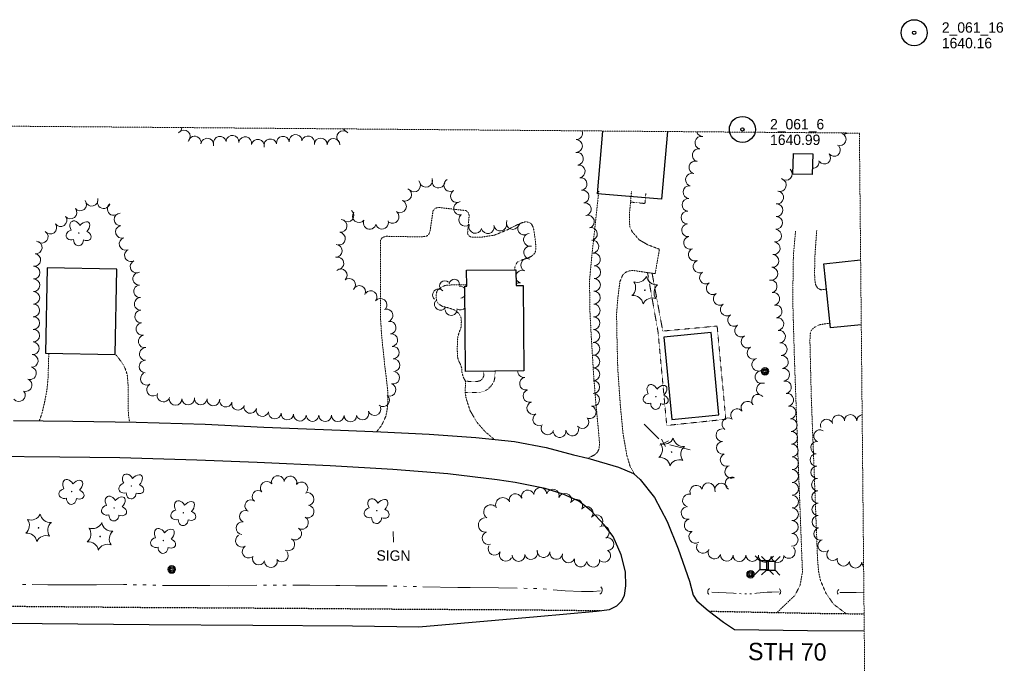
# Model space of a CAD drawing. Extents: x 387951 to 389859, y 107009 to 108506.
# Tile 5 of 5: x 389290 to 389859, y 107888 to 108260. Entities that reach past the tile are written whole.
import ezdxf
from ezdxf.enums import TextEntityAlignment as Align

# ---------------------------------------------------------------- set-up
doc = ezdxf.new("R2010")
doc.units = 0
doc.header["$MEASUREMENT"] = 0
doc.linetypes.add('Wisdot3', pattern=[0.1875, 0.125, -0.0625])
doc.linetypes.add('Wisdot5', pattern=[0.1, 0.05, -0.05])
for name, color, linetype, lineweight in [('E_BLD', 241, 'Continuous', 25), ('E_DRN', 40, 'Continuous', 15), ('E_DWY', 2, 'Wisdot3', 15), ('E_FEN_P', 40, 'Continuous', 15), ('E_LAND_TreeLine_P', 3, 'Continuous', 15), ('E_LAND_Vegetation', 3, 'Continuous', 15), ('E_MAP_Limits', 3, 'Wisdot3', 15), ('E_MISCPROP', 30, 'Continuous', 15), ('E_PATH_Sidewalk', 2, 'Wisdot5', 15), ('E_RDWY', 21, 'Continuous', 25), ('E_RDWY_Gravel', 21, 'Wisdot3', 25), ('E_RDWY_Name', 21, 'Continuous', 15), ('E_SGN', 21, 'Continuous', 15), ('E_SGN_Text', 1, 'Continuous', 0), ('E_UTL_AG_Bold', 30, 'Continuous', 25), ('E_WTR_P', 4, 'Continuous', 15)]:
    doc.layers.add(name, color=color, linetype=linetype, lineweight=lineweight)
doc.layers.add('Level 6', color=7, linetype='Continuous', lineweight=25, true_color=0xdfac20)
doc.styles.add('Style-dot_font5', font='dot_font5.shx')
doc.styles.add('Style-IGR_FONT_0', font='IGR_FONT_0.shx')

# ---------------------------------------------------------------- blocks, each defined once
blk = doc.blocks.new('PP')
at = {"layer": 'Level 6'}
for radius in [7.5, 0.96]:
    blk.add_circle((0, 0), radius, dxfattribs=at)
blk = doc.blocks.new('CULV2')
at = {"layer": 'E_DRN'}
blk.add_arc((19.7, 14.8), 24.6, 216.8699, 323.1301, dxfattribs=at)
blk = doc.blocks.new('PED')
at = {"layer": 'E_UTL_AG_Bold'}
for p, q in [((-5, 5), (-10.7, 10.7)), ((5, 5), (10.7, 10.7)), ((-5, -5), (-10.7, -10.7)), ((5, -5), (10.7, -10.7))]:
    blk.add_line(p, q, dxfattribs=at)
at = {"layer": 'E_UTL_AG_Bold', "flags": 128}
blk.add_lwpolyline([(-5, -5), (5, -5), (5, 5), (-5, 5), (-5, -5)], close=True, dxfattribs=at)
blk = doc.blocks.new('POLE')
at = {"layer": 'E_MISCPROP'}
for radius in [4.46, 3.35, 2.23, 1.12]:
    blk.add_circle((0, 0), radius, dxfattribs=at)
blk = doc.blocks.new('SIGN')
at = {"layer": 'E_SGN_Text', "style": 'Style-dot_font5'}
blk.add_text('SIGN', height=12, dxfattribs=at).set_placement((0, 0), align=Align.MIDDLE_CENTER)
blk = doc.blocks.new('CTRE')
at = {"layer": 'E_LAND_Vegetation'}
blk.add_circle((0, 0), 0.335, dxfattribs=at)
for centre, start, end in [((-17.9, 13.5), 280.2067, 5.9716), ((2.7, 22.4), 220.2113, 305.9762), ((20.8, 8.9), 160.2113, 245.9762), ((-20.7, -8.8), 340.2113, 65.9762), ((-2.7, -22.4), 40.2113, 125.9762)]:
    blk.add_arc(centre, 11.8, start, end, dxfattribs=at)
at = {"layer": 'E_LAND_Vegetation', "extrusion": (0, 0, -1)}
blk.add_arc((-18.1, -13.5), 11.8, 354.0728, 79.7489, dxfattribs=at)
blk = doc.blocks.new('DTRE')
at = {"layer": 'E_LAND_Vegetation'}
blk.add_circle((-0.2, 0), 0.256, dxfattribs=at)
for centre, major_axis, ratio in [((-2.5, 7.5), (1.9, -6.97), 0.782863), ((-8.1, 0.2), (6.9, -0.17), 0.832022), ((5.8, 3.8), (-7.38, -4.1), 0.691916), ((-3.4, -7.3), (2.52, 6.8), 0.716896), ((5, -5.2), (-7.02, 6.41), 0.560249)]:
    blk.add_ellipse(centre, major_axis=major_axis, ratio=ratio, start_param=1.570796, end_param=4.712389, dxfattribs=at)

msp = doc.modelspace()

# ---------------------------------------------------------------- linework, layer by layer
at = {"layer": 'E_BLD', "flags": 128}
for points in [[(389664.16, 108195.13), (389660.81, 108156.02), (389623.9, 108159.19), (389627, 108195.44)], [(389776.16, 108083.64), (389758.48, 108081.75), (389754.53, 108118.85), (389775.79, 108121.12)]]:
    msp.add_lwpolyline(points, dxfattribs=at)
for points in [[(389736.69, 108170.57), (389737.03, 108182.49), (389748.2, 108182.17), (389747.86, 108170.26), (389736.69, 108170.57)], [(389305.95, 108116.43), (389304.95, 108067.18), (389345.3, 108066.36), (389346.3, 108115.62), (389305.95, 108116.43)], [(389547.69, 108056.71), (389547.27, 108105.97), (389548.29, 108105.97), (389548.21, 108115.14), (389576.71, 108115.38), (389576.79, 108106.19), (389580.86, 108106.22), (389581.28, 108056.99), (389547.69, 108056.71)], [(389662.21, 108076.51), (389666.78, 108028.91), (389693.98, 108031.52), (389689.4, 108079.13), (389662.21, 108076.51)]]:
    msp.add_lwpolyline(points, close=True, dxfattribs=at)
at = {"layer": 'E_DWY', "flags": 128}
for points in [[(389618.13, 108006.53), (389622.09, 108008.43), (389623.86, 108010.09), (389624.67, 108011.85), (389624.95, 108013.79), (389624.87, 108016.8), (389623.96, 108027.13), (389622.8, 108038.97), (389621.49, 108056.27), (389620.2, 108077.2), (389619.4, 108092.3), (389619.24, 108109.25), (389620.56, 108123.37), (389624.57, 108160.68)], [(389645.71, 107996.74), (389642.71, 108001.69), (389640.8, 108008.14), (389638.58, 108020.69), (389637.08, 108036.32), (389635.53, 108058.22), (389635.03, 108078), (389634.84, 108090), (389635.69, 108100.24), (389636.8, 108108.53), (389638.41, 108112.41), (389640.1, 108113.9), (389642.13, 108114.68), (389644.43, 108114.93), (389657.13, 108113.09), (389659.6, 108127.2), (389652.99, 108129.71), (389647.98, 108132.56), (389643.86, 108137.27), (389642.55, 108140.01), (389642.3, 108142.48), (389642.24, 108146.99), (389643.46, 108160.48)], [(389496.29, 108021.9), (389499.14, 108025.48), (389501.64, 108030.85), (389502.46, 108035.43), (389502.75, 108039.67), (389502.69, 108045.14), (389501.94, 108052.21), (389501.01, 108059.45), (389500.43, 108065.37), (389499.68, 108072.17), (389499.09, 108078.36), (389498.45, 108088.86), (389498.53, 108132.56), (389499.69, 108134.05), (389502.16, 108134.74), (389504.54, 108134.55), (389522.37, 108134.36), (389525.38, 108134.87), (389526.44, 108135.93), (389527.16, 108137.69), (389528.82, 108149.24), (389529.97, 108150.74), (389531.83, 108151.34), (389547.89, 108149.48), (389549.2, 108148.33), (389549.72, 108146.74), (389548.78, 108136.24), (389549.57, 108135), (389550.71, 108134.28), (389552.65, 108134.09), (389556.89, 108134.16), (389564.4, 108135.35), (389571.74, 108138.4), (389575.82, 108140.49), (389579.71, 108142.32), (389582.1, 108143.01), (389584.21, 108142.83), (389585.71, 108141.76), (389586.84, 108139.37), (389587.44, 108135.83), (389588.03, 108131.59), (389588.27, 108127.18), (389587.73, 108125.06), (389585.87, 108123.22), (389583.65, 108122.17), (389580.38, 108121.13), (389577.46, 108119.74), (389576.21, 108117.18), (389576.02, 108115.38)], [(389727.48, 107917.49), (389737.87, 107927.42), (389740.82, 107933.23), (389742.19, 107940.9), (389739.5, 108010.39), (389737.6, 108062.57), (389736.65, 108095.59), (389736.74, 108110.42), (389736.78, 108116.86), (389736.99, 108123.92), (389737.66, 108131.68), (389738.22, 108137.6)], [(389756.09, 108104.19), (389752.85, 108103.79), (389751, 108104.68), (389749.87, 108106.45), (389749.27, 108109.99), (389749.21, 108114.84), (389749.44, 108124.2), (389750.12, 108133.82), (389750.41, 108137.97)], [(389564.21, 108017.41), (389558.96, 108021.86), (389554.05, 108027.45), (389550.21, 108034.1), (389547.95, 108041.08), (389547.45, 108044.53), (389547.57, 108051.06), (389546.26, 108053.45), (389545.57, 108056.1), (389545.41, 108058.58), (389544.8, 108060.52), (389543.76, 108062.56), (389542.98, 108064.95), (389542.83, 108069.98), (389543.13, 108076.68), (389543.85, 108078.89), (389545.02, 108082.15), (389545.21, 108085.32), (389544.96, 108087.97), (389543.74, 108090.19), (389540.84, 108092.32), (389537.58, 108093.4), (389534.14, 108094.3), (389531.95, 108095.73), (389530.81, 108097.68), (389530.56, 108101.12), (389531.28, 108103.32), (389532.7, 108104.73), (389534.65, 108105.86), (389536.33, 108106.38), (389538.89, 108106.55), (389548.28, 108106.69)], [(389767.38, 107916.85), (389760.17, 107922.26), (389755.71, 107928.73), (389752.57, 107936.07), (389751.46, 107941.46), (389750.88, 107948.7), (389747.28, 108042.21), (389746.5, 108074.7), (389746.79, 108079.2), (389747.51, 108080.6), (389749.2, 108082.18), (389751.94, 108083.58), (389758.18, 108084.57)], [(389301.42, 108028.15), (389302.94, 108032.19), (389304.66, 108039.6), (389305.85, 108045.86), (389306.51, 108052.74), (389306.95, 108067.14)], [(389353.58, 108027.45), (389353.08, 108030.93), (389352.74, 108034.81), (389352.88, 108042.4), (389352.66, 108050.53), (389352.24, 108054.85), (389351.03, 108058.39), (389349.81, 108060.78), (389348.49, 108062.64), (389346.57, 108065.22), (389345.31, 108066.66)]]:
    msp.add_lwpolyline(points, dxfattribs=at)
at = {"layer": 'E_FEN_P'}
for p, q in [((389659.82, 108014.09), (389664.77, 108016.63)), ((389660.88, 108017.59), (389663.08, 108013.36))]:
    msp.add_line(p, q, dxfattribs=at)
at = {"layer": 'E_FEN_P', "flags": 128}
for points in [[(389650.74, 108026.22), (389659.32, 108017.78)], [(389665.66, 108014.38), (389677.34, 108011.48)]]:
    msp.add_lwpolyline(points, dxfattribs=at)
at = {"layer": 'E_LAND_TreeLine_P'}
for centre, radius, start, end in [((389380.11, 108197.68), 3.7, 294.3404, 355.9742), ((389384.99, 108192.27), 3.7, 318.1958, 138.1958), ((389391.17, 108188.72), 3.7, 350.7829, 170.7829), ((389405.74, 108188.58), 3.7, 11.8886, 191.8886), ((389413.03, 108189.25), 3.7, 353.548, 173.548), ((389420.39, 108188.41), 3.7, 348.1669, 168.1669), ((389442.14, 108188.65), 3.7, 8.1943, 188.1943), ((389449.47, 108189.7), 3.7, 8.1943, 188.1943), ((389456.73, 108188.86), 3.7, 347.0301, 167.0301), ((389476.99, 108191.87), 3.7, 44.6635, 224.6635), ((389480.48, 108198.35), 3.7, 207.1276, 244.0225), ((389611.45, 108194.16), 3.69, 269.6635, 21.9565), ((389683.78, 108188.71), 3.68, 77.8105, 257.8105), ((389684.7, 108195.97), 3.68, 195.4626, 270.3887), ((389763.77, 108190.64), 3.6, 247.1063, 67.1063), ((389766.33, 108197.32), 3.6, 267.7544, 302.4184), ((389398.48, 108187.53), 3.7, 350.7829, 170.7829), ((389427.64, 108186.89), 3.7, 348.1669, 168.1669), ((389434.89, 108187.17), 3.7, 12.0895, 192.0895), ((389464, 108187.62), 3.7, 358.7087, 178.7087), ((389471.41, 108187.45), 3.7, 358.7087, 178.7087), ((389611.41, 108186.78), 3.69, 269.6635, 89.6635), ((389760.45, 108184.4), 3.6, 218.031, 38.031), ((389611.95, 108179.45), 3.69, 278.2191, 98.2191), ((389682.23, 108181.52), 3.68, 77.8105, 257.8105), ((389754.78, 108179.97), 3.6, 218.031, 38.031), ((389613.01, 108172.15), 3.69, 278.2191, 98.2191), ((389680.38, 108174.4), 3.68, 73.9735, 253.9735), ((389748.18, 108177.55), 3.6, 266.6338, 11.675), ((389678.35, 108167.33), 3.68, 73.9735, 253.9735), ((389732.54, 108170.67), 3.68, 227.8433, 47.8433), ((389738.7, 108174.51), 3.68, 206.2286, 237.3514), ((389517.9, 108164.04), 3.71, 223.6584, 43.6584), ((389524.77, 108166.7), 3.71, 199.5487, 19.5487), ((389531.97, 108166.26), 3.71, 168.6829, 348.6829), ((389538.84, 108164.23), 3.71, 121.1983, 301.1983), ((389614.06, 108164.85), 3.69, 278.2191, 98.2191), ((389676.9, 108160.15), 3.68, 85.6139, 265.6139), ((389729.2, 108164.25), 3.68, 250.2235, 70.2235), ((389512.78, 108158.74), 3.71, 245.588, 65.588), ((389542.68, 108157.89), 3.71, 121.1983, 301.1983), ((389615.24, 108157.57), 3.69, 279.5025, 99.5025), ((389727.62, 108157.08), 3.68, 259.488, 79.488), ((389325.1, 108153.02), 3.64, 219.0328, 39.0328), ((389331.7, 108155.71), 3.64, 193.6998, 13.6998), ((389338.65, 108154.35), 3.64, 161.5597, 341.5597), ((389344.38, 108150.45), 3.64, 125.3188, 305.3188), ((389509.72, 108151.99), 3.71, 245.588, 65.588), ((389544.47, 108150.73), 3.71, 101.8886, 281.8886), ((389616.46, 108150.29), 3.69, 279.5025, 99.5025), ((389676.34, 108152.81), 3.68, 85.6139, 265.6139), ((389727.21, 108149.74), 3.68, 268.1561, 88.1561), ((389319.45, 108148.43), 3.64, 219.0642, 39.0642), ((389348.33, 108144.42), 3.64, 93.03, 273.03), ((389479.44, 108146.68), 3.71, 230.2628, 50.2628), ((389486.03, 108146.33), 3.71, 141.9167, 321.9167), ((389505.52, 108145.89), 3.71, 234.1258, 54.1258), ((389547.45, 108144.22), 3.71, 131.848, 311.848), ((389618.27, 108143.15), 3.69, 284.4683, 104.4683), ((389675.78, 108145.47), 3.68, 85.6139, 265.6139), ((389307.84, 108139.64), 3.64, 216.011, 36.011), ((389313.74, 108143.92), 3.64, 216.011, 36.011), ((389475.41, 108140.67), 3.71, 262.7535, 82.7535), ((389492.29, 108142.47), 3.71, 156.9125, 336.9125), ((389499.33, 108142.58), 3.71, 194.732, 14.732), ((389553.27, 108140.1), 3.71, 164.5395, 344.5395), ((389567.69, 108141.53), 3.71, 190.2832, 10.2832), ((389574.93, 108142.35), 3.71, 157.3573, 337.3573), ((389581.45, 108139.1), 3.71, 123.778, 303.778), ((389676.14, 108138.15), 3.68, 96.1051, 276.1051), ((389726.94, 108142.39), 3.68, 267.8736, 87.8736), ((389302.89, 108134.39), 3.64, 232.5904, 52.5904), ((389349.14, 108137.22), 3.64, 107.1383, 287.1383), ((389474.47, 108133.32), 3.71, 262.7535, 82.7535), ((389560.45, 108139.92), 3.71, 193.4243, 13.4243), ((389584.85, 108132.67), 3.71, 97.1594, 277.1594), ((389620.04, 108135.99), 3.69, 276.7158, 96.7158), ((389726.43, 108135.05), 3.68, 263.3233, 83.3233), ((389299.44, 108128.21), 3.64, 263.2348, 83.2348), ((389351.29, 108130.26), 3.64, 107.1383, 287.1383), ((389472.73, 108126.23), 3.64, 267.8736, 87.8736), ((389620.9, 108128.67), 3.69, 276.7158, 96.7158), ((389677.29, 108130.92), 3.68, 111.8885, 291.8885), ((389725.58, 108127.74), 3.68, 263.3233, 83.3233), ((389298.58, 108120.98), 3.64, 263.2348, 83.2348), ((389354.39, 108123.68), 3.64, 116.5108, 296.5108), ((389584.98, 108125.35), 3.71, 77.4921, 257.4921), ((389621.76, 108121.34), 3.69, 276.7158, 96.7158), ((389680.03, 108124.09), 3.68, 111.8885, 291.8885), ((389724.85, 108120.42), 3.68, 265.5779, 85.5779), ((389357.65, 108117.17), 3.64, 116.5108, 296.5108), ((389473.62, 108119.04), 3.64, 280.6176, 100.6176), ((389583.28, 108118.14), 3.71, 66.8811, 246.8811), ((389682.78, 108117.26), 3.68, 111.8885, 291.8885), ((389298.16, 108113.72), 3.64, 269.6635, 89.6635), ((389359.11, 108110.15), 3.64, 94.4939, 274.4939), ((389475.63, 108112.2), 3.64, 311.16, 131.16), ((389580.37, 108111.32), 3.71, 66.8811, 168.4711), ((389621.91, 108113.98), 3.69, 269.2422, 89.2422), ((389686.43, 108110.9), 3.68, 122.181, 302.181), ((389724.28, 108113.08), 3.68, 265.5779, 85.5779), ((389298.12, 108106.44), 3.64, 269.6635, 89.6635), ((389480.43, 108106.72), 3.64, 311.16, 131.16), ((389535.67, 108106.02), 3.01, 45.9783, 225.9783), ((389541.12, 108106.87), 3.01, 353.9529, 173.9529), ((389580.37, 108111.32), 3.71, 192.4987, 246.8811), ((389578.73, 108104.13), 3.71, 80.026, 121.7295), ((389621.81, 108106.61), 3.69, 269.2422, 89.2422), ((389690.35, 108104.67), 3.68, 122.181, 302.181), ((389723.88, 108105.75), 3.68, 281.5522, 101.5522), ((389298.08, 108099.15), 3.64, 269.6635, 89.6635), ((389359.68, 108102.89), 3.64, 94.4939, 274.4939), ((389486.18, 108102.55), 3.64, 336.4649, 156.4649), ((389492.83, 108099.59), 3.64, 321.9693, 141.9693), ((389532.03, 108100.78), 3.44, 45.4704, 225.4704), ((389544.42, 108102.39), 3.44, 33.5739, 98.9096), ((389621.71, 108099.23), 3.69, 269.2422, 89.2422), ((389694.39, 108098.52), 3.68, 124.3148, 304.3148), ((389725.35, 108098.54), 3.68, 281.5522, 101.5522), ((389298.03, 108091.87), 3.64, 269.6635, 89.6635), ((389359.99, 108095.62), 3.64, 92.3389, 272.3389), ((389498.56, 108095.1), 3.64, 321.9693, 141.9693), ((389533.14, 108095.46), 3.44, 147.0026, 327.0026), ((389544.42, 108102.39), 3.44, 278.9096, 327.3959), ((389544.7, 108095.55), 3.44, 39.8721, 53.7538), ((389621.61, 108091.86), 3.69, 269.1281, 89.1281), ((389698.54, 108092.44), 3.68, 124.3148, 304.3148), ((389360.29, 108088.34), 3.64, 92.3389, 272.3389), ((389502, 108088.97), 3.64, 289.1035, 109.1035), ((389539.3, 108092.45), 3.44, 183.2398, 3.2398), ((389544.7, 108095.55), 3.44, 233.7538, 321.0977), ((389726.72, 108091.31), 3.68, 277.7268, 97.7268), ((389297.99, 108084.59), 3.64, 269.6635, 89.6635), ((389360.97, 108081.11), 3.64, 101.1223, 281.1223), ((389503.84, 108081.96), 3.64, 277.4287, 97.4287), ((389621.5, 108084.48), 3.69, 269.1281, 89.1281), ((389702.66, 108086.34), 3.68, 123.7585, 303.7585), ((389727.71, 108084.02), 3.68, 277.7268, 97.7268), ((389297.95, 108077.31), 3.64, 269.6635, 89.6635), ((389504.79, 108074.74), 3.64, 277.4287, 97.4287), ((389621.39, 108077.11), 3.69, 269.1281, 89.1281), ((389706.75, 108080.22), 3.68, 123.7585, 303.7585), ((389728.7, 108076.73), 3.68, 277.7268, 97.7268), ((389297.72, 108070.03), 3.64, 265.0634, 85.0634), ((389362.37, 108073.96), 3.64, 101.1223, 281.1223), ((389621.39, 108069.73), 3.69, 270.1182, 90.1182), ((389710.43, 108073.86), 3.68, 118.0185, 298.0185), ((389729.61, 108069.42), 3.68, 275.7253, 95.7253), ((389362.95, 108066.74), 3.64, 88.47, 268.47), ((389505.61, 108067.51), 3.64, 273.1109, 93.1109), ((389713.89, 108067.36), 3.68, 118.0185, 298.0185), ((389297.1, 108062.77), 3.64, 265.0634, 85.0634), ((389362.76, 108059.46), 3.64, 88.3905, 268.3905), ((389506, 108060.24), 3.64, 273.1109, 93.1109), ((389621.41, 108062.36), 3.69, 270.1182, 90.1182), ((389716.69, 108060.56), 3.68, 111.9125, 291.9125), ((389730.34, 108062.1), 3.68, 275.7253, 95.7253), ((389296.1, 108055.6), 3.64, 249.7471, 69.7471), ((389505.87, 108053.03), 3.64, 252.8809, 72.8809), ((389581.38, 108056.88), 3.69, 178.702, 278.9568), ((389621.42, 108054.98), 3.69, 270.1182, 90.1182), ((389718.49, 108053.44), 3.68, 102.0026, 282.0026), ((389731.08, 108054.78), 3.68, 275.7253, 95.7253), ((389293.58, 108048.77), 3.64, 249.7471, 69.7471), ((389363.54, 108052.43), 3.64, 119.8551, 299.8551), ((389582.53, 108049.59), 3.69, 98.9568, 278.9568), ((389621.38, 108047.61), 3.69, 269.6635, 89.6635), ((389732.14, 108047.5), 3.68, 280.1715, 100.1715), ((389289.71, 108042.93), 3.64, 217.6177, 37.6177), ((389367.17, 108046.12), 3.64, 119.8551, 299.8551), ((389503.73, 108046.07), 3.64, 252.8809, 72.8809), ((389584.57, 108042.51), 3.69, 107.4824, 287.4824), ((389719.35, 108046.26), 3.68, 76.339, 256.339), ((389373.16, 108042.72), 3.64, 162.0509, 342.0509), ((389380.13, 108040.76), 3.64, 181.8383, 1.8383), ((389387.41, 108040.99), 3.64, 181.8383, 1.8383), ((389394.69, 108041.07), 3.64, 175.6258, 355.6258), ((389401.95, 108040.52), 3.64, 175.6258, 355.6258), ((389409.18, 108039.79), 3.64, 165.4477, 345.4477), ((389416.23, 108037.96), 3.64, 165.4477, 345.4477), ((389500.04, 108039.95), 3.64, 230.1038, 50.1038), ((389586.78, 108035.48), 3.69, 107.4824, 287.4824), ((389621.3, 108040.24), 3.69, 254.6684, 74.6684), ((389710.43, 108035.73), 3.68, 29.595, 209.595), ((389716.55, 108039.76), 3.68, 40.028, 220.028), ((389733.44, 108040.26), 3.68, 280.1715, 100.1715), ((389423.28, 108036.13), 3.64, 165.4477, 345.4477), ((389430.33, 108034.3), 3.64, 165.4477, 345.4477), ((389437.46, 108032.93), 3.64, 174.9861, 354.9861), ((389488.15, 108032.43), 3.64, 199.6466, 19.6466), ((389495.01, 108034.88), 3.64, 199.6466, 19.6466), ((389619.35, 108033.13), 3.69, 254.6684, 74.6684), ((389704.5, 108031.39), 3.68, 38.6545, 218.6545), ((389734.74, 108033.01), 3.68, 280.1715, 100.1715), ((389444.72, 108032.29), 3.64, 174.9861, 354.9861), ((389451.97, 108031.65), 3.64, 174.9861, 354.9861), ((389459.25, 108031.44), 3.64, 179.6635, 359.6635), ((389466.53, 108031.39), 3.64, 179.6635, 359.6635), ((389473.81, 108031.34), 3.64, 178.7541, 358.7541), ((389481.09, 108031.19), 3.64, 178.7541, 358.7541), ((389590.17, 108028.98), 3.69, 121.4624, 301.4624), ((389615.11, 108027.46), 3.69, 220.763, 40.763), ((389699.43, 108026.17), 3.68, 55.3766, 235.3766), ((389735.47, 108025.71), 3.68, 272.1352, 92.1352), ((389756.15, 108025.46), 3.57, 19.2366, 199.2366), ((389762.9, 108027.81), 3.57, 19.2366, 199.2366), ((389769.97, 108028.2), 3.57, 359.6635, 179.6635), ((389777.12, 108028.16), 3.57, 97.3343, 179.6635), ((389594.96, 108023.81), 3.69, 158.626, 338.626), ((389601.97, 108022.25), 3.69, 187.2582, 7.2582), ((389609.29, 108023.18), 3.69, 187.2582, 7.2582), ((389695.94, 108019.91), 3.68, 92.5743, 272.5743), ((389735.74, 108018.35), 3.68, 272.1352, 92.1352), ((389752.27, 108019.46), 3.57, 57.1923, 237.1923), ((389696.27, 108012.56), 3.68, 92.5743, 272.5743), ((389750.57, 108012.68), 3.57, 83.4377, 263.4377), ((389736.02, 108011), 3.68, 272.1352, 92.1352), ((389698.44, 108005.62), 3.68, 112.5541, 292.5541), ((389736.23, 108003.64), 3.68, 270.0284, 90.0284), ((389750.19, 108005.57), 3.57, 93.7012, 273.7012), ((389701.09, 107998.75), 3.68, 109.9461, 289.9461), ((389736.23, 107996.28), 3.68, 270.0284, 90.0284), ((389750.65, 107998.43), 3.57, 93.7012, 273.7012), ((389432.83, 107989.48), 3.69, 39.8195, 219.8195), ((389439.23, 107992.77), 3.69, 14.49, 194.49), ((389446.45, 107992.49), 3.69, 349.1243, 169.1243), ((389701.28, 107991.99), 3.68, 62.1107, 242.1107), ((389751.03, 107991.3), 3.57, 90.9957, 270.9957), ((389427.85, 107984.45), 3.42, 51.2951, 231.2951), ((389452.82, 107989.16), 3.69, 321.9167, 141.9167), ((389583.6, 107984.48), 3.7, 16.4849, 196.4849), ((389590.8, 107985.89), 3.7, 1.0956, 181.0956), ((389598.04, 107985), 3.7, 340.9518, 160.9518), ((389680.9, 107987.21), 3.68, 24.4386, 204.4386), ((389687.91, 107988.6), 3.68, 356.7026, 176.7026), ((389695.22, 107988.44), 3.68, 21.1649, 201.1649), ((389736.24, 107988.92), 3.68, 270.0284, 90.0284), ((389751.16, 107984.15), 3.57, 90.9957, 270.9957), ((389423.57, 107979.11), 3.42, 51.2951, 231.2951), ((389456.41, 107982.99), 3.69, 289.8884, 109.8884), ((389569.16, 107979.67), 4.15, 23.6252, 203.6252), ((389576.51, 107982.39), 3.7, 16.4849, 196.4849), ((389605.03, 107982.59), 3.7, 340.9518, 160.9518), ((389611.52, 107979.08), 3.7, 329.8045, 149.8045), ((389676.62, 107982.15), 3.68, 75.9027, 255.9027), ((389736.24, 107981.56), 3.68, 270.0284, 90.0284), ((389420.57, 107972.98), 3.42, 64.9622, 244.9622), ((389456.39, 107975.79), 3.69, 261.7563, 81.7563), ((389562.27, 107975.5), 4.15, 55.5038, 235.5038), ((389617.64, 107974.97), 3.7, 319.3714, 139.3714), ((389675.84, 107975.01), 3.68, 104.0449, 284.0449), ((389736.19, 107974.2), 3.68, 269.1126, 89.1126), ((389751.27, 107977.01), 3.57, 90.5186, 270.5186), ((389453.14, 107969.25), 3.69, 240.0857, 60.0857), ((389559.16, 107968.02), 4.15, 97.6447, 277.6447), ((389623.25, 107970.15), 3.7, 319.3714, 139.3714), ((389677.62, 107967.87), 3.68, 104.0449, 284.0449), ((389736.08, 107966.85), 3.68, 269.1126, 89.1126), ((389751.34, 107969.86), 3.57, 90.5186, 270.5186), ((389418.79, 107966.2), 3.69, 84.8195, 264.8195), ((389449.18, 107963.02), 3.69, 236.983, 56.983), ((389626.92, 107963.77), 3.7, 298.0762, 118.0762), ((389752.42, 107962.89), 3.57, 108.6891, 288.6891), ((389418.5, 107958.94), 3.69, 121.4624, 301.4624), ((389445.26, 107956.76), 3.69, 240.1876, 60.1876), ((389560.92, 107960.41), 3.7, 107.747, 287.747), ((389629.54, 107957.02), 3.7, 271.3482, 91.3482), ((389680.28, 107961.14), 3.68, 125.4525, 305.4525), ((389735.96, 107959.49), 3.68, 269.1126, 89.1126), ((389754.71, 107956.12), 3.57, 108.6891, 288.6891), ((389422.35, 107952.64), 3.69, 121.4624, 301.4624), ((389564.33, 107954.32), 3.7, 151.7125, 331.7125), ((389592.71, 107952.98), 3.7, 171.7804, 351.7804), ((389684.73, 107955.36), 3.68, 154.3621, 334.3621), ((389691.37, 107952.18), 3.68, 154.3621, 334.3621), ((389734.33, 107952.49), 3.68, 224.6635, 44.6635), ((389759.75, 107951.11), 3.57, 136.7846, 316.7846), ((389428.21, 107948.68), 3.69, 157.2834, 337.2834), ((389441.49, 107950.44), 3.69, 219.2232, 39.2232), ((389570.84, 107950.82), 3.7, 151.7125, 331.7125), ((389578.19, 107950.72), 3.7, 180.7444, 0.7444), ((389585.47, 107951.83), 3.7, 192.3879, 12.3879), ((389600.03, 107951.92), 3.7, 171.7804, 351.7804), ((389607.1, 107949.89), 3.7, 158.626, 338.626), ((389614.09, 107947.55), 3.7, 169.3587, 349.3587), ((389621.37, 107947.4), 3.7, 189.5293, 9.5293), ((389627.66, 107950.28), 3.7, 233.1347, 53.1347), ((389698.45, 107950.78), 3.68, 177.6181, 357.6181), ((389705.8, 107950.58), 3.68, 180.5876, 0.5876), ((389713.16, 107950.65), 3.68, 180.5876, 0.5876), ((389720.51, 107950.25), 3.68, 175.8494, 355.8494), ((389727.85, 107950.08), 3.68, 184.0622, 4.0622), ((389765.87, 107947.88), 3.57, 165.9272, 345.9272), ((389435.22, 107947.11), 3.69, 185.5697, 5.5697), ((389772.88, 107946.74), 3.57, 178.5177, 358.5177), ((389780.03, 107946.65), 3.57, 183.529, 225.3023)]:
    msp.add_arc(centre, radius, start, end, dxfattribs=at)
at = {"layer": 'E_MAP_Limits', "flags": 128}
for points in [[(388907.61, 108201.31), (389775.08, 108194.23)], [(389775.08, 108194.23), (389780.92, 107594.28)]]:
    msp.add_lwpolyline(points, dxfattribs=at)
at = {"layer": 'E_PATH_Sidewalk', "flags": 128}
for points in [[(389642.91, 108154.42), (389651.22, 108153.58), (389651.72, 108159.41)], [(389652.73, 108113.73), (389658.75, 108079.7), (389663.82, 108025.47), (389697.91, 108029.03), (389692.93, 108082.86), (389661.53, 108079.95), (389655.36, 108113.35)], [(389547.45, 108044.52), (389555.66, 108044.53), (389558.34, 108045.15), (389560.67, 108046.53), (389562.86, 108048.89), (389564.06, 108051.05), (389564.51, 108052.98), (389564.62, 108054.76), (389564.67, 108056.85)], [(389547.57, 108050.95), (389554.61, 108050.91), (389556.3, 108051.4), (389557.44, 108052.48), (389558.09, 108053.96), (389558.1, 108054.85), (389558.07, 108056.79)]]:
    msp.add_lwpolyline(points, dxfattribs=at)
at = {"layer": 'E_RDWY', "flags": 128}
for points in [[(389286.5, 108028.28), (389320.92, 108027.99), (389357.33, 108027.39), (389397.32, 108026.2), (389431.15, 108024.57), (389475.47, 108022.84), (389498.68, 108021.79), (389526.65, 108020.44), (389553.53, 108018.52), (389575.92, 108016.19), (389594.25, 108012.8), (389609.91, 108008.56), (389618.24, 108006.51), (389635.94, 108001.3), (389644.64, 107997.68), (389648.43, 107994.36), (389656.67, 107983.88), (389664.12, 107970.01), (389670.46, 107954.34), (389676.93, 107935.61), (389679.12, 107927.54), (389681.29, 107924.29), (389687.65, 107918.63)], [(389245.32, 107911.47), (389303.11, 107911.19), (389364.86, 107910.66), (389424.79, 107910.14), (389482.25, 107909.74), (389520.72, 107909.29), (389588.94, 107915.1), (389623.31, 107918.2), (389630.68, 107919.22), (389634.98, 107921.44), (389637.77, 107924.12), (389639.38, 107927.33), (389640.17, 107932.89), (389640.04, 107941.01), (389637.4, 107950.82), (389632.83, 107961.31), (389627.62, 107968.18), (389620.21, 107976.17), (389613.07, 107981.71), (389604.01, 107985.9), (389593.52, 107989.06), (389576.31, 107992.49), (389565.81, 107994.16), (389537.47, 107997.54), (389505.54, 108000.01), (389469.4, 108002.2), (389427.21, 108004.12), (389392.37, 108005.38), (389348.01, 108006.69), (389313.28, 108007.2), (389272.07, 108007.56)], [(389687.65, 107918.63), (389696.62, 107911.95), (389703.03, 107907.67), (389745.07, 107907.14), (389777.88, 107906.86)]]:
    msp.add_lwpolyline(points, dxfattribs=at)
at = {"layer": 'E_RDWY_Gravel', "flags": 128}
for points in [[(389001.12, 107923.39), (389038.33, 107923.08), (389088.02, 107922.79), (389133.3, 107922.43), (389177.97, 107922.04), (389220.65, 107921.57), (389266.5, 107921.3), (389314.83, 107920.88), (389360.38, 107920.48), (389413.56, 107920.17), (389455.09, 107919.92), (389514.19, 107919.45), (389565.38, 107919.19), (389606.96, 107918.81), (389625.99, 107918.57)], [(389688.12, 107918.28), (389714.08, 107917.76), (389747.26, 107917.08), (389777.78, 107916.72)]]:
    msp.add_lwpolyline(points, dxfattribs=at)
at = {"layer": 'E_SGN'}
msp.add_line((389505.97, 107958.05), (389505.83, 107964.23), dxfattribs=at)
at = {"layer": 'E_WTR_P', "linetype": 'Continuous', "flags": 128}
for points in [[(389291.79, 107933.69), (389293.67, 107933.67)], [(389297.43, 107933.64), (389306.44, 107933.45), (389322.68, 107933.53), (389324.68, 107933.51)], [(389324.68, 107933.51), (389334.55, 107933.42), (389350, 107933.59), (389351.94, 107933.57)], [(389355.7, 107933.53), (389357.58, 107933.51)], [(389361.33, 107933.44), (389363.21, 107933.39)], [(389366.97, 107933.3), (389368.85, 107933.25)], [(389372.61, 107933.15), (389372.69, 107933.15), (389386.5, 107933.11), (389397.84, 107933.05), (389399.87, 107933.03)], [(389399.87, 107933.03), (389410.69, 107932.97), (389427.12, 107933.28)], [(389430.88, 107933.3), (389432.76, 107933.3)], [(389436.52, 107933.3), (389438.4, 107933.3)], [(389442.16, 107933.29), (389444.04, 107933.29)], [(389447.8, 107933.29), (389457.61, 107933.27), (389472.79, 107933), (389475.06, 107933)], [(389475.06, 107933), (389484.04, 107932.98), (389502.31, 107932.83)], [(389506.07, 107932.75), (389507.95, 107932.7)], [(389511.71, 107932.62), (389513.59, 107932.57)], [(389517.35, 107932.48), (389517.67, 107932.47), (389519.23, 107932.44)], [(389522.99, 107932.37), (389543.09, 107931.97), (389550.24, 107931.9)], [(389550.24, 107931.9), (389566.66, 107931.75), (389577.5, 107931.54)], [(389581.26, 107931.47), (389583.14, 107931.44)], [(389586.9, 107931.36), (389588.78, 107931.33)], [(389592.53, 107931.12), (389594.4, 107930.97)], [(389598.15, 107930.65), (389605.18, 107930.06), (389614.54, 107929.61), (389621.25, 107929.66), (389625.35, 107930.03)], [(389689.92, 107929.17), (389693.98, 107929.01), (389702.41, 107928.57), (389703.98, 107928.48)], [(389705.92, 107928.38), (389706.89, 107928.33)], [(389708.83, 107928.26), (389709.8, 107928.26)], [(389711.74, 107928.25), (389712.16, 107928.24), (389712.71, 107928.3)], [(389714.64, 107928.48), (389715.65, 107928.58), (389721.74, 107929.25), (389724.52, 107929.32), (389728.67, 107929.38)], [(389763.72, 107929.04), (389773.16, 107929.03), (389777.66, 107928.87)]]:
    msp.add_lwpolyline(points, dxfattribs=at)

# ---------------------------------------------------------------- block references
at = {"layer": 'E_DRN'}
for p, xscale, yscale, zscale, rotation in [((389625.24, 107928.03), 0.1084811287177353, 0.1084811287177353, 0.1084811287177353, 82.53849282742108), ((389688.56, 107931.37), 0.09015025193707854, 0.09015025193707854, 0.09015025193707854, 263.9529160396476), ((389728.88, 107927.86), 0.08533565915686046, 0.08533565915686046, 0.08533565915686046, 92.67629668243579), ((389763.14, 107930.75), 0.06787252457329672, 0.06787252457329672, 0.06787252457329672, 262.0688658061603)]:
    msp.add_blockref('CULV2', p, dxfattribs=dict(at, xscale=xscale, yscale=yscale, zscale=zscale, rotation=rotation))
at = {"layer": 'E_LAND_Vegetation', "xscale": 0.5, "yscale": 0.5, "zscale": 0.5, "rotation": 89.66350916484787}
for name, p in [('DTRE', (389324.27, 108136.68)), ('CTRE', (389651.16, 108103.53)), ('DTRE', (389657.54, 108042.22)), ('CTRE', (389666.62, 108010.12)), ('DTRE', (389320.13, 107987.43)), ('DTRE', (389354.67, 107990.58)), ('DTRE', (389344.7, 107977.84)), ('DTRE', (389384.7, 107975.15)), ('DTRE', (389496.38, 107976.35)), ('CTRE', (389301.03, 107966.36)), ('CTRE', (389336.57, 107961.38)), ('DTRE', (389373.05, 107959.15))]:
    msp.add_blockref(name, p, dxfattribs=at)
at = {"layer": 'E_MISCPROP', "xscale": 0.4999999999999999, "yscale": 0.4999999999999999, "zscale": 0.4999999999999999, "rotation": 359.5991319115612}
for p in [(389720.5, 108056.68), (389377.95, 107942.35), (389712.22, 107939.59)]:
    msp.add_blockref('POLE', p, dxfattribs=at)
at = {"layer": 'E_SGN_Text', "xscale": 0.4999999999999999, "yscale": 0.4999999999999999, "zscale": 0.4999999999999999, "rotation": 359.5991319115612}
msp.add_blockref('SIGN', (389506.02, 107950.37), dxfattribs=at)
at = {"layer": 'E_UTL_AG_Bold', "xscale": 0.4999999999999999, "yscale": 0.4999999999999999, "zscale": 0.4999999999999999, "rotation": 359.5991319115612}
for p in [(389720.1, 107944.76), (389723.9, 107944.47)]:
    msp.add_blockref('PED', p, dxfattribs=at)
at = {"layer": 'Level 6'}
for p in [(389806.71, 108252.19), (389707.5, 108196.37)]:
    msp.add_blockref('PP', p, dxfattribs=at)

# ---------------------------------------------------------------- texts
at = {"layer": 'E_RDWY_Name', "style": 'Style-IGR_FONT_0', "width": 0.999907}
msp.add_text('STH 70', height=10, rotation=359.6029, dxfattribs=at).set_placement((389710.73, 107890.02))
at = {"layer": 'Level 6', "style": 'Style-IGR_FONT_0'}
for s, p in [('2_061_16', (389822.71, 108252.19)), ('1640.16', (389822.71, 108243.19)), ('2_061_6', (389723.5, 108196.37)), ('1640.99', (389723.5, 108187.37))]:
    msp.add_text(s, height=6, dxfattribs=at).set_placement(p)

doc.saveas('drawing.dxf')
